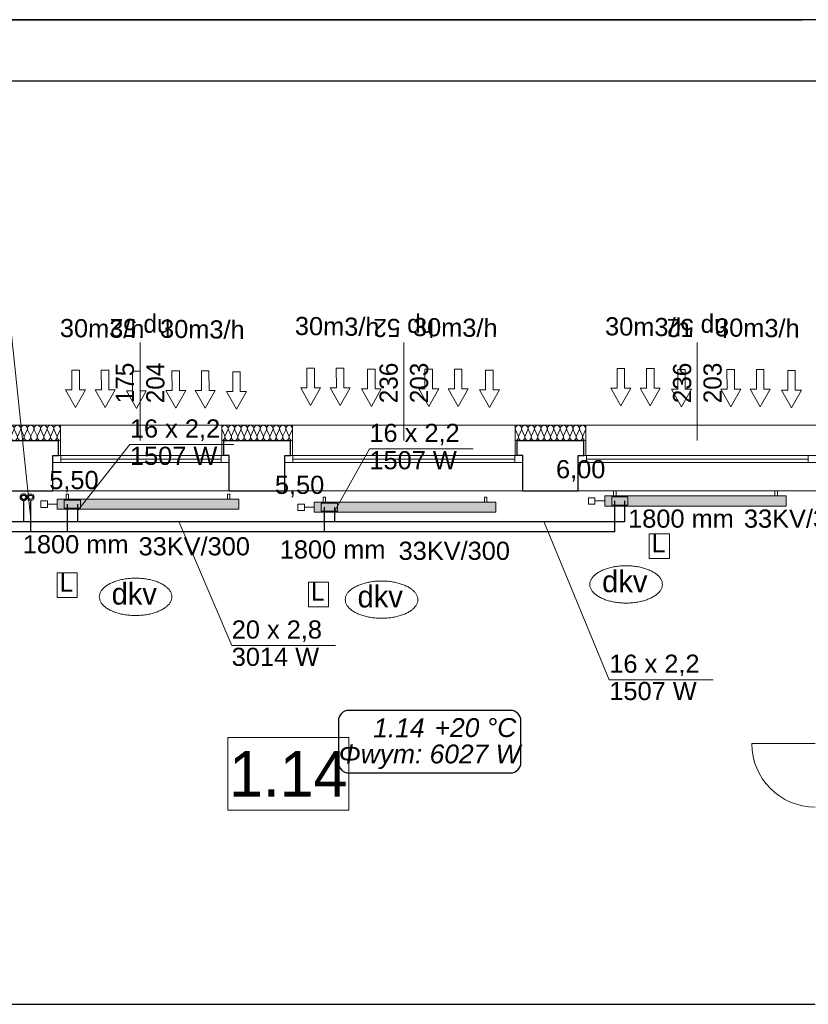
# Model space of a CAD drawing. Header units: millimetres. Extents: x -17429 to 155243, y -2908 to 188569.
# Tile 76 of 113: x 18435 to 26255, y 97506 to 107267. Entities that reach past the tile are written whole.
import ezdxf
from ezdxf.lldxf.tags import DXFTag

# ---------------------------------------------------------------- set-up
doc = ezdxf.new("R2010")
doc.units = ezdxf.units.MM
doc.header["$MEASUREMENT"] = 0
doc.linetypes.add('PHANTOM', pattern=[2.5, 1.25, -0.25, 0.25, -0.25, 0.25, -0.25])
doc.layers.get('0').update_dxf_attribs({"lineweight": 5})
for name, color, linetype in [('#opisy', 7, 'Continuous'), ('#podkład', 252, 'Continuous'), ('_TABELA', 7, 'Continuous'), ('Arch ocieplenie', 252, 'Continuous'), ('IS_Armatura_podłączeniowa_grz._dolnozas.', 255, 'SOLID'), ('IS_Armatura_Therm', 7, 'SOLID'), ('IS_Grafika', 7, 'SOLID'), ('IS_Grzejniki_Plan_rzut', 7, 'SOLID'), ('IS_Opisy_działek_Therm', 7, 'SOLID'), ('IS_Powrót', 5, 'DASH'), ('IS_Text_Armatury_Therm', 7, 'Continuous'), ('IS_Text_Konstrukcji', 7, 'Continuous'), ('IS_Text_Odbiornikow_Therm', 7, 'Continuous'), ('IS_Zasilanie', 1, 'SOLID')]:
    doc.layers.add(name, color=color, linetype=linetype)
doc.layers.add('arch izolacje_Nr_Pióra__3', color=7, linetype='Continuous', lineweight=13, true_color=0xff6600)
doc.layers.add('Arch ocieplenie_Nr_Pióra__22', color=7, linetype='Continuous', lineweight=9, true_color=0x7f7f7f)
for name, color, linetype, lineweight in [('Arch opisy_Nr_Pióra__1', 252, 'Continuous', 25), ('Arch opisy_Nr_Pióra__21', 252, 'Continuous', 13), ('INWENT OPISY_Nr_Pióra__21', 252, 'Continuous', 13), ('INWENT. DRZWI_Nr_Pióra__21', 7, 'Continuous', 13), ('INWENT. OKNA_Nr_Pióra__5', 7, 'Continuous', 13), ('INWENT.ŚCIANY_Nr_Pióra__1', 252, 'Continuous', 25), ('INWENT.ŚCIANY_Nr_Pióra__21', 7, 'Continuous', 13)]:
    doc.layers.add(name, color=color, linetype=linetype, lineweight=lineweight)
doc.styles.add('ARIAL', font='arial.ttf', dxfattribs={"width": 0.75})
doc.styles.add('GENERATED_STYLE_2', font='txt')
doc.styles.add('GENERATED_STYLE_3', font='txt')
doc.styles.add('MtXpl_Arial', font='txt', dxfattribs={"height": 0.2})
doc.styles.get("Standard").update_dxf_attribs({"font": 'arial.ttf', "bigfont": 'BIGFONT.SHX'})
tags = doc.linetypes.add('DASH', pattern=[15, 10, -5]).pattern_tags.tags
tags[6:7] = [DXFTag(74, 4), DXFTag(75, 0), DXFTag(340, '0'), DXFTag(46, 0.0), DXFTag(50, 0.0), DXFTag(44, 0.0), DXFTag(45, 0.0)]
tags[4:5] = [DXFTag(74, 4), DXFTag(75, 0), DXFTag(340, '0'), DXFTag(46, 0.0), DXFTag(50, 0.0), DXFTag(44, 0.0), DXFTag(45, 0.0)]
tags = doc.linetypes.add('SOLID', pattern=[10, 10, 0]).pattern_tags.tags
tags[6:7] = [DXFTag(74, 4), DXFTag(75, 0), DXFTag(340, '0'), DXFTag(46, 0.0), DXFTag(50, 0.0), DXFTag(44, 0.0), DXFTag(45, 0.0)]
tags[4:5] = [DXFTag(74, 4), DXFTag(75, 0), DXFTag(340, '0'), DXFTag(46, 0.0), DXFTag(50, 0.0), DXFTag(44, 0.0), DXFTag(45, 0.0)]

# ---------------------------------------------------------------- blocks, each defined once
blk = doc.blocks.new('Izolacja cieplna 14_91', base_point=(18839.1, 103095.9))
at = {"layer": 'Arch ocieplenie_Nr_Pióra__22', "linetype": 'Continuous'}
for p, q in [((18149, 103140.6), (18121.8, 103201.2)), ((18181.8, 103201.2), (18154.5, 103140.6)), ((18214.5, 103140.6), (18187.3, 103201.2)), ((18247.2, 103201.2), (18220, 103140.6)), ((18280, 103140.6), (18252.7, 103201.2)), ((18312.7, 103201.2), (18285.5, 103140.6)), ((18345.4, 103140.6), (18318.2, 103201.2)), ((18378.1, 103201.2), (18350.9, 103140.6)), ((18410.9, 103140.6), (18383.6, 103201.2)), ((18443.6, 103201.2), (18416.4, 103140.6)), ((18476.3, 103140.6), (18449.1, 103201.2)), ((18509, 103201.2), (18481.8, 103140.6)), ((18541.8, 103140.6), (18514.5, 103201.2)), ((18574.5, 103201.2), (18547.3, 103140.6)), ((18607.2, 103140.6), (18580, 103201.2)), ((18640, 103201.2), (18612.7, 103140.6)), ((18672.7, 103140.6), (18645.5, 103201.2)), ((18705.4, 103201.2), (18678.2, 103140.6)), ((18738.1, 103140.6), (18710.9, 103201.2)), ((18770.9, 103201.2), (18743.6, 103140.6)), ((18803.6, 103140.6), (18776.4, 103201.2)), ((18836.3, 103201.2), (18809.1, 103140.6))]:
    blk.add_line(p, q, dxfattribs=at)
for centre, start_param, end_param in [((18151.8, 103214), 2.728799, 6.695979), ((18217.3, 103214), 2.728799, 6.695979), ((18282.7, 103214), 2.728799, 6.695979), ((18348.2, 103214), 2.728799, 6.695979), ((18413.6, 103214), 2.728799, 6.695979), ((18479.1, 103214), 2.728799, 6.695979), ((18544.5, 103214), 2.728799, 6.695979), ((18610, 103214), 2.728799, 6.695979), ((18675.4, 103214), 2.728799, 6.695979), ((18740.9, 103214), 2.728799, 6.695979), ((18806.3, 103214), 2.728799, 6.695979), ((18119.1, 103127.8), 1.570796, 3.554385), ((18184.5, 103127.8), 5.870392, 9.837571), ((18250, 103127.8), 5.870392, 9.837571), ((18315.4, 103127.8), 5.870392, 9.837571), ((18380.9, 103127.8), 5.870392, 9.837571), ((18446.3, 103127.8), 5.870392, 9.837571), ((18511.8, 103127.8), 5.870392, 9.837571), ((18577.3, 103127.8), 5.870392, 9.837571), ((18642.7, 103127.8), 5.870392, 9.837571), ((18708.2, 103127.8), 5.870392, 9.837571), ((18773.6, 103127.8), 5.870392, 9.837571), ((18839.1, 103127.8), 5.870392, 7.853982)]:
    blk.add_ellipse(centre, major_axis=(-32.7, 0), ratio=0.974775, start_param=start_param, end_param=end_param, dxfattribs=at)
blk = doc.blocks.new('Izolacja cieplna 14_93', base_point=(24049.1, 103095.9))
at = {"layer": 'Arch ocieplenie_Nr_Pióra__22', "linetype": 'Continuous'}
for p, q in [((23378.2, 103140.6), (23351.7, 103201.2)), ((23410, 103201.2), (23383.6, 103140.6)), ((23441.9, 103140.6), (23415.4, 103201.2)), ((23473.7, 103201.2), (23447.2, 103140.6)), ((23505.5, 103140.6), (23479, 103201.2)), ((23537.3, 103201.2), (23510.8, 103140.6)), ((23569.1, 103140.6), (23542.7, 103201.2)), ((23600.9, 103201.2), (23574.5, 103140.6)), ((23632.8, 103140.6), (23606.3, 103201.2)), ((23664.6, 103201.2), (23638.1, 103140.6)), ((23696.4, 103140.6), (23669.9, 103201.2)), ((23728.2, 103201.2), (23701.7, 103140.6)), ((23760, 103140.6), (23733.6, 103201.2)), ((23791.9, 103201.2), (23765.4, 103140.6)), ((23823.7, 103140.6), (23797.2, 103201.2)), ((23855.5, 103201.2), (23829, 103140.6)), ((23887.3, 103140.6), (23860.8, 103201.2)), ((23919.1, 103201.2), (23892.7, 103140.6)), ((23950.9, 103140.6), (23924.5, 103201.2)), ((23982.8, 103201.2), (23956.3, 103140.6)), ((24014.6, 103140.6), (23988.1, 103201.2)), ((24046.4, 103201.2), (24019.9, 103140.6))]:
    blk.add_line(p, q, dxfattribs=at)
for centre, start_param, end_param in [((23380.9, 103214), 1.158003, 5.125183), ((23444.5, 103214), 1.158003, 5.125183), ((23508.2, 103214), 1.158003, 5.125183), ((23571.8, 103214), 1.158003, 5.125183), ((23635.4, 103214), 1.158003, 5.125183), ((23699.1, 103214), 1.158003, 5.125183), ((23762.7, 103214), 1.158003, 5.125183), ((23826.3, 103214), 1.158003, 5.125183), ((23890, 103214), 1.158003, 5.125183), ((23953.6, 103214), 1.158003, 5.125183), ((24017.3, 103214), 1.158003, 5.125183), ((23349.1, 103127.8), 6.283185, 8.266774), ((23412.7, 103127.8), 4.299595, 8.266774), ((23476.3, 103127.8), 4.299595, 8.266774), ((23540, 103127.8), 4.299595, 8.266774), ((23603.6, 103127.8), 4.299595, 8.266774), ((23667.3, 103127.8), 4.299595, 8.266774), ((23730.9, 103127.8), 4.299595, 8.266774), ((23794.5, 103127.8), 4.299595, 8.266774), ((23858.2, 103127.8), 4.299595, 8.266774), ((23921.8, 103127.8), 4.299595, 8.266774), ((23985.4, 103127.8), 4.299595, 8.266774), ((24049.1, 103127.8), 4.299596, 6.283185)]:
    blk.add_ellipse(centre, major_axis=(0, -31.9), ratio=0.997382, start_param=start_param, end_param=end_param, dxfattribs=at)
blk = doc.blocks.new('Izolacja cieplna 14_117', base_point=(21139.1, 103095.9))
at = {"layer": 'Arch ocieplenie_Nr_Pióra__22', "linetype": 'Continuous'}
for p, q in [((20468.2, 103140.6), (20441.7, 103201.2)), ((20500, 103201.2), (20473.6, 103140.6)), ((20531.9, 103140.6), (20505.4, 103201.2)), ((20563.7, 103201.2), (20537.2, 103140.6)), ((20595.5, 103140.6), (20569, 103201.2)), ((20627.3, 103201.2), (20600.8, 103140.6)), ((20659.1, 103140.6), (20632.7, 103201.2)), ((20690.9, 103201.2), (20664.5, 103140.6)), ((20722.8, 103140.6), (20696.3, 103201.2)), ((20754.6, 103201.2), (20728.1, 103140.6)), ((20786.4, 103140.6), (20759.9, 103201.2)), ((20818.2, 103201.2), (20791.7, 103140.6)), ((20850, 103140.6), (20823.6, 103201.2)), ((20881.9, 103201.2), (20855.4, 103140.6)), ((20913.7, 103140.6), (20887.2, 103201.2)), ((20945.5, 103201.2), (20919, 103140.6)), ((20977.3, 103140.6), (20950.8, 103201.2)), ((21009.1, 103201.2), (20982.7, 103140.6)), ((21040.9, 103140.6), (21014.5, 103201.2)), ((21072.8, 103201.2), (21046.3, 103140.6)), ((21104.6, 103140.6), (21078.1, 103201.2)), ((21136.4, 103201.2), (21109.9, 103140.6))]:
    blk.add_line(p, q, dxfattribs=at)
for centre, start_param, end_param in [((20470.9, 103214), 1.158003, 5.125183), ((20534.5, 103214), 1.158003, 5.125183), ((20598.2, 103214), 1.158003, 5.125183), ((20661.8, 103214), 1.158003, 5.125183), ((20725.4, 103214), 1.158003, 5.125183), ((20789.1, 103214), 1.158003, 5.125183), ((20852.7, 103214), 1.158003, 5.125183), ((20916.3, 103214), 1.158003, 5.125183), ((20980, 103214), 1.158003, 5.125183), ((21043.6, 103214), 1.158003, 5.125183), ((21107.3, 103214), 1.158003, 5.125183), ((20439.1, 103127.8), 6.283185, 8.266774), ((20502.7, 103127.8), 4.299595, 8.266774), ((20566.3, 103127.8), 4.299595, 8.266774), ((20630, 103127.8), 4.299595, 8.266774), ((20693.6, 103127.8), 4.299595, 8.266774), ((20757.3, 103127.8), 4.299595, 8.266774), ((20820.9, 103127.8), 4.299595, 8.266774), ((20884.5, 103127.8), 4.299595, 8.266774), ((20948.2, 103127.8), 4.299595, 8.266774), ((21011.8, 103127.8), 4.299595, 8.266774), ((21075.4, 103127.8), 4.299595, 8.266774), ((21139.1, 103127.8), 4.299596, 6.283185)]:
    blk.add_ellipse(centre, major_axis=(0, -31.9), ratio=0.997382, start_param=start_param, end_param=end_param, dxfattribs=at)
blk = doc.blocks.new('parter')
at = {"layer": 'arch izolacje_Nr_Pióra__3', "color": 252, "linetype": 'Continuous'}
for p, q in [((-11060.9, 103245.9), (32134.1, 103245.9)), ((18839.1, 103245.9), (18119.1, 103245.9)), ((18839.1, 102945.9), (18839.1, 103245.9)), ((20439.1, 103245.9), (20439.1, 102945.9)), ((21139.1, 103245.9), (20439.1, 103245.9)), ((21139.1, 102945.9), (21139.1, 103245.9)), ((23349.1, 103245.9), (23349.1, 102945.9)), ((24049.1, 103245.9), (23349.1, 103245.9)), ((24049.1, 102945.9), (24049.1, 103245.9))]:
    blk.add_line(p, q, dxfattribs=at)
at = {"layer": 'Arch opisy_Nr_Pióra__21', "color": 252, "linetype": 'Continuous'}
for p, q in [((21698.4, 100150.8), (20498.4, 100150.8)), ((20498.4, 100150.8), (20498.4, 99430.8)), ((21698.4, 99430.8), (21698.4, 100150.8)), ((20498.4, 99430.8), (21698.4, 99430.8))]:
    blk.add_line(p, q, dxfattribs=at)
at = {"layer": 'INWENT OPISY_Nr_Pióra__21', "color": 252, "linetype": 'Continuous'}
for p, q in [((19629.1, 103095.9), (19629.1, 104065.9)), ((22244.1, 103095.9), (22244.1, 104065.9)), ((25154.1, 103095.9), (25154.1, 104065.9))]:
    blk.add_line(p, q, dxfattribs=at)
at = {"layer": 'INWENT. DRZWI_Nr_Pióra__21', "color": 252, "linetype": 'Continuous'}
blk.add_line((26324.1, 100090.9), (25694.1, 100090.9), dxfattribs=at)
blk.add_arc((26324.1, 100090.9), 630, 180, 270, dxfattribs=at)
at = {"layer": 'INWENT. OKNA_Nr_Pióra__5', "color": 252, "linetype": 'Continuous'}
for p, q in [((18764.1, 102945.9), (20514.1, 102945.9)), ((18764.1, 102945.9), (18764.1, 102875.9)), ((18844.1, 102945.9), (18844.1, 102875.9)), ((18844.1, 102910.9), (20434.1, 102910.9)), ((20434.1, 102945.9), (20434.1, 102875.9)), ((20514.1, 102945.9), (20514.1, 102875.9)), ((21064.1, 102945.9), (23424.1, 102945.9)), ((21064.1, 102945.9), (21064.1, 102875.9)), ((21144.1, 102945.9), (21144.1, 102875.9)), ((21144.1, 102910.9), (23344.1, 102910.9)), ((23344.1, 102945.9), (23344.1, 102875.9)), ((23424.1, 102945.9), (23424.1, 102875.9)), ((23974.1, 102945.9), (26334.1, 102945.9)), ((23974.1, 102945.9), (23974.1, 102875.9)), ((24054.1, 102945.9), (24054.1, 102875.9)), ((24054.1, 102910.9), (26254.1, 102910.9)), ((26254.1, 102945.9), (26254.1, 102875.9)), ((20514.1, 102875.9), (18764.1, 102875.9)), ((23424.1, 102875.9), (21064.1, 102875.9)), ((26334.1, 102875.9), (23974.1, 102875.9))]:
    blk.add_line(p, q, dxfattribs=at)
at = {"layer": 'INWENT.ŚCIANY_Nr_Pióra__1', "color": 252, "linetype": 'Continuous'}
for p, q in [((18139.1, 103095.9), (18819.1, 103095.9)), ((18819.1, 102945.9), (18819.1, 103095.9)), ((20459.1, 102945.9), (20459.1, 103095.9)), ((20459.1, 103095.9), (21119.1, 103095.9)), ((21119.1, 102945.9), (21119.1, 103095.9)), ((23369.1, 102945.9), (23369.1, 103095.9)), ((23369.1, 103095.9), (24029.1, 103095.9)), ((24029.1, 102945.9), (24029.1, 103095.9)), ((18764.1, 102595.9), (18764.1, 102945.9)), ((18764.1, 102945.9), (18819.1, 102945.9)), ((20514.1, 102945.9), (20459.1, 102945.9)), ((20514.1, 102595.9), (20514.1, 102945.9)), ((21064.1, 102595.9), (21064.1, 102945.9)), ((21064.1, 102945.9), (21119.1, 102945.9)), ((23424.1, 102945.9), (23369.1, 102945.9)), ((23424.1, 102595.9), (23424.1, 102945.9)), ((23974.1, 102595.9), (23974.1, 102945.9)), ((23974.1, 102945.9), (24029.1, 102945.9)), ((18204.1, 102595.9), (18764.1, 102595.9)), ((20514.1, 102595.9), (21064.1, 102595.9)), ((23424.1, 102595.9), (23974.1, 102595.9)), ((15964.1, 97505.9), (26324.1, 97505.9))]:
    blk.add_line(p, q, dxfattribs=at)
at = {"layer": 'INWENT.ŚCIANY_Nr_Pióra__21', "color": 252, "linetype": 'Continuous'}
for p, q in [((18764.1, 102595.9), (20514.1, 102595.9)), ((21064.1, 102595.9), (23424.1, 102595.9)), ((23974.1, 102595.9), (26334.1, 102595.9))]:
    blk.add_line(p, q, dxfattribs=at)
at = {"layer": 'Arch ocieplenie', "color": 252, "linetype": 'Continuous', "lineweight": 9}
for name, p in [('Izolacja cieplna 14_91', (18839.1, 103095.9)), ('Izolacja cieplna 14_117', (21139.1, 103095.9)), ('Izolacja cieplna 14_93', (24049.1, 103095.9))]:
    blk.add_blockref(name, p, dxfattribs=at)
at = {"layer": 'Arch opisy_Nr_Pióra__1', "color": 252, "linetype": 'Continuous', "insert": (21098.4, 99565.8), "char_height": 450, "attachment_point": 8, "style": 'GENERATED_STYLE_3'}
blk.add_mtext('{1.14}', dxfattribs=at)
at = {"layer": 'INWENT OPISY_Nr_Pióra__21', "color": 252, "linetype": 'Continuous', "char_height": 180, "attachment_point": 2, "rotation": 180, "style": 'GENERATED_STYLE_2'}
for insert in [(19629.1, 104121.5), (22244.1, 104121.5), (25154.1, 104121.5)]:
    blk.add_mtext('{hp 52}', dxfattribs=dict(at, insert=insert))
at = {"layer": 'INWENT OPISY_Nr_Pióra__21', "color": 252, "linetype": 'Continuous', "char_height": 180, "width": 1346.334, "attachment_point": 2, "rotation": 90, "style": 'GENERATED_STYLE_2'}
for s, insert, line_spacing_factor in [('{175\\P204}', (19387.9, 103665.9), 1.008452), ('{236\\P203}', (22003.3, 103665.9), 1.007146), ('{236\\P203}', (24913.3, 103665.9), 1.007146)]:
    blk.add_mtext(s, dxfattribs=dict(at, insert=insert, line_spacing_factor=line_spacing_factor))
blk = doc.blocks.new('gfgf')
at = {"layer": '_TABELA', "color": 7}
for p, q in [((41197.7, 148063.5), (-15802.3, 148063.5)), ((40597.7, 147453.5), (-13302.3, 147453.5))]:
    blk.add_line(p, q, dxfattribs=at)
blk = doc.blocks.new('E210168')
at = {"color": 7, "lineweight": 13}
for p, q in [((19.41, 19.75), (19.41, 13.6)), ((19.41, 19.75), (36.98, 9.88)), ((19.41, 0), (36.98, 9.88)), ((19.41, 6.15), (19.41, 0))]:
    blk.add_line(p, q, dxfattribs=at)
blk.add_lwpolyline([(19.41, 13.6), (0, 13.6), (0, 6.15), (19.41, 6.15)], dxfattribs=at)

msp = doc.modelspace()

# ---------------------------------------------------------------- linework, layer by layer
at = {"layer": '_TABELA', "color": 7}
msp.add_line((-15802.3, 107267.3), (26197.7, 107267.3), dxfattribs=at)
at = {"layer": 'IS_Armatura_podłączeniowa_grz._dolnozas.', "color": 7, "lineweight": 0, "ltscale": 10}
for p, q in [((19037.7, 102504.5), (18877.7, 102504.5)), ((18877.7, 102504.5), (18877.7, 102424.5)), ((19037.7, 102424.5), (19037.7, 102504.5)), ((24466.7, 102535.9), (24306.7, 102535.9)), ((24306.7, 102535.9), (24306.7, 102455.9)), ((24466.7, 102455.9), (24466.7, 102535.9)), ((18877.7, 102424.5), (19037.7, 102424.5)), ((21585.9, 102473.4), (21425.9, 102473.4)), ((21425.9, 102473.4), (21425.9, 102393.4)), ((21585.9, 102393.4), (21585.9, 102473.4)), ((24306.7, 102455.9), (24466.7, 102455.9)), ((21425.9, 102393.4), (21585.9, 102393.4))]:
    msp.add_line(p, q, dxfattribs=at)
at = {"layer": 'IS_Armatura_Therm', "color": 7, "lineweight": 0, "ltscale": 10}
for p, q in [((18710.2, 102497), (18645.2, 102497)), ((18645.2, 102497), (18645.2, 102432)), ((18710.2, 102432), (18710.2, 102497)), ((24139.2, 102528.4), (24074.2, 102528.4)), ((24074.2, 102528.4), (24074.2, 102463.4)), ((24139.2, 102463.4), (24139.2, 102528.4)), ((24236.7, 102495.9), (24139.2, 102495.9)), ((18645.2, 102432), (18710.2, 102432)), ((18807.7, 102464.5), (18710.2, 102464.5)), ((21258.4, 102465.9), (21193.4, 102465.9)), ((21193.4, 102465.9), (21193.4, 102400.9)), ((21193.4, 102400.9), (21258.4, 102400.9)), ((21258.4, 102400.9), (21258.4, 102465.9)), ((21355.9, 102433.4), (21258.4, 102433.4)), ((24074.2, 102463.4), (24139.2, 102463.4))]:
    msp.add_line(p, q, dxfattribs=at)
at = {"layer": 'IS_Grafika', "color": 7, "lineweight": 5, "ltscale": 10}
for p, q in [((24877.8, 102171.2), (24677.6, 102171.2)), ((24677.6, 102171.2), (24677.6, 101927)), ((24877.8, 101927), (24877.8, 102171.2)), ((24677.6, 101927), (24877.8, 101927)), ((19006.7, 101781.9), (18806.5, 101781.9)), ((18806.5, 101781.9), (18806.5, 101537.6)), ((19006.7, 101537.6), (19006.7, 101781.9)), ((21498.2, 101690.9), (21298, 101690.9)), ((21298, 101690.9), (21298, 101446.6)), ((21498.2, 101446.6), (21498.2, 101690.9)), ((18806.5, 101537.6), (19006.7, 101537.6)), ((21298, 101446.6), (21498.2, 101446.6))]:
    msp.add_line(p, q, dxfattribs=at)
for points, knots in [([(24448.4, 101853.6), (24430.7, 101853.6), (24395.9, 101852.3), (24345.2, 101846.5), (24297.4, 101837.2), (24253.2, 101824.7), (24213, 101809.3), (24177.4, 101791.2), (24146.9, 101770.7), (24122, 101748), (24103.2, 101723.3), (24091.3, 101696.7), (24088.6, 101677.9), (24088.6, 101668.8)], [0, 0, 0, 0, 53.206774, 104.286131, 152.960622, 198.951577, 242.000697, 281.900205, 318.538128, 351.968842, 382.520946, 410.942343, 438.528187, 438.528187, 438.528187, 438.528187]), ([(24808.2, 101668.8), (24808.2, 101677.9), (24805.4, 101696.7), (24793.6, 101723.3), (24774.8, 101748), (24749.9, 101770.7), (24719.4, 101791.2), (24683.8, 101809.3), (24643.6, 101824.7), (24599.4, 101837.2), (24551.6, 101846.5), (24500.9, 101852.3), (24466.1, 101853.6), (24448.4, 101853.6)], [0, 0, 0, 0, 27.585844, 56.00724, 86.559344, 119.990058, 156.627982, 196.52749, 239.576609, 285.567565, 334.242055, 385.321413, 438.528187, 438.528187, 438.528187, 438.528187]), ([(19584.8, 101730.4), (19567.1, 101730.4), (19532.3, 101729.1), (19481.6, 101723.3), (19433.8, 101714), (19389.6, 101701.5), (19349.4, 101686.1), (19313.8, 101668), (19283.3, 101647.5), (19258.4, 101624.8), (19239.6, 101600.1), (19227.7, 101573.5), (19225, 101554.7), (19225, 101545.6)], [0, 0, 0, 0, 53.206774, 104.286131, 152.960622, 198.951577, 242.000697, 281.900205, 318.538128, 351.968842, 382.520946, 410.942343, 438.528187, 438.528187, 438.528187, 438.528187]), ([(19944.6, 101545.6), (19944.6, 101554.7), (19941.8, 101573.5), (19930, 101600.1), (19911.2, 101624.8), (19886.3, 101647.5), (19855.8, 101668), (19820.2, 101686.1), (19780, 101701.5), (19735.8, 101714), (19688, 101723.3), (19637.3, 101729.1), (19602.5, 101730.4), (19584.8, 101730.4)], [0, 0, 0, 0, 27.585844, 56.00724, 86.559344, 119.990058, 156.627982, 196.52749, 239.576609, 285.567565, 334.242055, 385.321413, 438.528187, 438.528187, 438.528187, 438.528187]), ([(22023.6, 101702.4), (22005.9, 101702.4), (21971.1, 101701.1), (21920.4, 101695.3), (21872.6, 101686), (21828.4, 101673.5), (21788.2, 101658.1), (21752.6, 101640), (21722.1, 101619.5), (21697.2, 101596.8), (21678.4, 101572.1), (21666.5, 101545.5), (21663.8, 101526.7), (21663.8, 101517.6)], [0, 0, 0, 0, 53.206774, 104.286131, 152.960622, 198.951577, 242.000697, 281.900205, 318.538128, 351.968842, 382.520946, 410.942343, 438.528187, 438.528187, 438.528187, 438.528187]), ([(22383.4, 101517.6), (22383.4, 101526.7), (22380.6, 101545.5), (22368.8, 101572.1), (22350, 101596.8), (22325.1, 101619.5), (22294.6, 101640), (22259, 101658.1), (22218.8, 101673.5), (22174.6, 101686), (22126.8, 101695.3), (22076.1, 101701.1), (22041.3, 101702.4), (22023.6, 101702.4)], [0, 0, 0, 0, 27.585844, 56.00724, 86.559344, 119.990058, 156.627982, 196.52749, 239.576609, 285.567565, 334.242055, 385.321413, 438.528187, 438.528187, 438.528187, 438.528187]), ([(24088.6, 101668.8), (24088.6, 101659.6), (24091.3, 101640.8), (24103.2, 101614.2), (24122, 101589.5), (24146.9, 101566.8), (24177.4, 101546.3), (24213, 101528.2), (24253.2, 101512.8), (24297.4, 101500.3), (24345.2, 101491), (24395.9, 101485.2), (24430.7, 101483.9), (24448.4, 101483.9)], [0, 0, 0, 0, 27.585844, 56.00724, 86.559344, 119.990058, 156.627982, 196.52749, 239.576609, 285.567565, 334.242055, 385.321413, 438.528187, 438.528187, 438.528187, 438.528187]), ([(24448.4, 101483.9), (24466.1, 101483.9), (24500.9, 101485.2), (24551.6, 101491), (24599.4, 101500.3), (24643.6, 101512.8), (24683.8, 101528.2), (24719.4, 101546.3), (24749.9, 101566.8), (24774.8, 101589.5), (24793.6, 101614.2), (24805.4, 101640.8), (24808.2, 101659.6), (24808.2, 101668.8)], [0, 0, 0, 0, 53.206774, 104.286131, 152.960622, 198.951577, 242.000697, 281.900205, 318.538128, 351.968842, 382.520946, 410.942343, 438.528187, 438.528187, 438.528187, 438.528187]), ([(19225, 101545.6), (19225, 101536.4), (19227.7, 101517.6), (19239.6, 101491), (19258.4, 101466.3), (19283.3, 101443.6), (19313.8, 101423.1), (19349.4, 101405), (19389.6, 101389.6), (19433.8, 101377.1), (19481.6, 101367.8), (19532.3, 101362), (19567.1, 101360.8), (19584.8, 101360.8)], [0, 0, 0, 0, 27.585844, 56.00724, 86.559344, 119.990058, 156.627982, 196.52749, 239.576609, 285.567565, 334.242055, 385.321413, 438.528187, 438.528187, 438.528187, 438.528187]), ([(19584.8, 101360.8), (19602.5, 101360.8), (19637.3, 101362), (19688, 101367.8), (19735.8, 101377.1), (19780, 101389.6), (19820.2, 101405), (19855.8, 101423.1), (19886.3, 101443.6), (19911.2, 101466.3), (19930, 101491), (19941.8, 101517.6), (19944.6, 101536.4), (19944.6, 101545.6)], [0, 0, 0, 0, 53.206774, 104.286131, 152.960622, 198.951577, 242.000697, 281.900205, 318.538128, 351.968842, 382.520946, 410.942343, 438.528187, 438.528187, 438.528187, 438.528187]), ([(21663.8, 101517.6), (21663.8, 101508.4), (21666.5, 101489.6), (21678.4, 101463), (21697.2, 101438.3), (21722.1, 101415.6), (21752.6, 101395.1), (21788.2, 101377), (21828.4, 101361.6), (21872.6, 101349.1), (21920.4, 101339.8), (21971.1, 101334), (22005.9, 101332.8), (22023.6, 101332.8)], [0, 0, 0, 0, 27.585844, 56.00724, 86.559344, 119.990058, 156.627982, 196.52749, 239.576609, 285.567565, 334.242055, 385.321413, 438.528187, 438.528187, 438.528187, 438.528187]), ([(22023.6, 101332.8), (22041.3, 101332.8), (22076.1, 101334), (22126.8, 101339.8), (22174.6, 101349.1), (22218.8, 101361.6), (22259, 101377), (22294.6, 101395.1), (22325.1, 101415.6), (22350, 101438.3), (22368.8, 101463), (22380.6, 101489.6), (22383.4, 101508.4), (22383.4, 101517.6)], [0, 0, 0, 0, 53.206774, 104.286131, 152.960622, 198.951577, 242.000697, 281.900205, 318.538128, 351.968842, 382.520946, 410.942343, 438.528187, 438.528187, 438.528187, 438.528187])]:
    msp.add_open_spline(points, degree=3, knots=knots, dxfattribs=at)
at = {"layer": 'IS_Grzejniki_Plan_rzut', "color": 252, "lineweight": 0, "ltscale": 10}
for p, q in [((24324.2, 102545.9), (24324.2, 102595.9)), ((24324.2, 102595.9), (24349.2, 102595.9)), ((24349.2, 102595.9), (24349.2, 102545.9)), ((25949.2, 102595.9), (25924.2, 102595.9)), ((25924.2, 102595.9), (25924.2, 102545.9)), ((25949.2, 102545.9), (25949.2, 102595.9)), ((20607.7, 102514.5), (18807.7, 102514.5)), ((18807.7, 102514.5), (18807.7, 102414.5)), ((18895.2, 102514.5), (18895.2, 102564.5)), ((18895.2, 102564.5), (18920.2, 102564.5)), ((18920.2, 102564.5), (18920.2, 102514.5)), ((20520.2, 102564.5), (20495.2, 102564.5)), ((20495.2, 102564.5), (20495.2, 102514.5)), ((20520.2, 102514.5), (20520.2, 102564.5)), ((20607.7, 102414.5), (20607.7, 102514.5)), ((21443.4, 102483.4), (21443.4, 102533.4)), ((21443.4, 102533.4), (21468.4, 102533.4)), ((21468.4, 102533.4), (21468.4, 102483.4)), ((23068.4, 102533.4), (23043.4, 102533.4)), ((23043.4, 102533.4), (23043.4, 102483.4)), ((23068.4, 102483.4), (23068.4, 102533.4)), ((26036.7, 102545.9), (24236.7, 102545.9)), ((24236.7, 102545.9), (24236.7, 102445.9)), ((26036.7, 102445.9), (26036.7, 102545.9)), ((18807.7, 102414.5), (20607.7, 102414.5)), ((23155.9, 102483.4), (21355.9, 102483.4)), ((21355.9, 102483.4), (21355.9, 102383.4)), ((23155.9, 102383.4), (23155.9, 102483.4)), ((24236.7, 102445.9), (26036.7, 102445.9)), ((21355.9, 102383.4), (23155.9, 102383.4))]:
    msp.add_line(p, q, dxfattribs=at)
at = {"layer": 'IS_Grzejniki_Plan_rzut', "color": 252, "linetype": 'Continuous', "lineweight": 0, "ltscale": 10, "extrusion": (0, 0, -1)}
for points in [[(-20607.7, 102414.5), (-18807.7, 102514.5), (-18807.7, 102414.5)], [(-18807.7, 102514.5), (-20607.7, 102414.5), (-20607.7, 102514.5)], [(-26036.7, 102445.9), (-24236.7, 102545.9), (-24236.7, 102445.9)], [(-24236.7, 102545.9), (-26036.7, 102445.9), (-26036.7, 102545.9)], [(-23155.9, 102383.4), (-21355.9, 102483.4), (-21355.9, 102383.4)], [(-21355.9, 102483.4), (-23155.9, 102383.4), (-23155.9, 102483.4)]]:
    msp.add_solid(points, dxfattribs=at)
at = {"layer": 'IS_Opisy_działek_Therm', "color": 7, "lineweight": 5, "ltscale": 10}
for p, q in [((18544.1, 102344.1), (18285.2, 104806)), ((19007.7, 102399), (19528.5, 103055.4)), ((19528.5, 103055.4), (20558.5, 103055.4)), ((21555.9, 102393), (21903.2, 103011.8)), ((21903.2, 103011.8), (22933.2, 103011.8)), ((20013, 102292.4), (20538, 101062.4)), ((23634, 102292.4), (24282, 100723.4)), ((20538, 101062.4), (21568, 101062.4)), ((24282, 100723.4), (25312, 100723.4))]:
    msp.add_line(p, q, dxfattribs=at)
at = {"layer": 'IS_Powrót', "color": 5, "lineweight": 30, "ltscale": 20}
for p, q in [((18544.1, 102495.9), (18544.1, 102192.4)), ((24336.7, 102192.4), (24336.7, 102495.9)), ((18907.7, 102464.5), (18907.7, 102192.4)), ((21455.9, 102433.4), (21455.9, 102192.4)), ((18092.5, 102192.4), (18907.7, 102192.4)), ((18907.7, 102192.4), (21455.9, 102192.4)), ((21455.9, 102192.4), (24336.7, 102192.4))]:
    msp.add_line(p, q, dxfattribs=at)
at = {"layer": 'IS_Powrót', "color": 5, "lineweight": 0, "ltscale": 20}
msp.add_circle((18543.9, 102532.9), 34.1, dxfattribs=at)
at = {"layer": 'IS_Powrót', "color": 5, "lineweight": 30, "ltscale": 20}
msp.add_circle((18543.9, 102532.9), 22.1, dxfattribs=at)
at = {"layer": 'IS_Text_Konstrukcji', "color": 18, "linetype": 'SOLID', "ltscale": 10, "true_color": 0x000000}
for p, q in [((23301.7, 100420), (21698.3, 100420)), ((21595, 100316.7), (21595, 99903.3)), ((23405, 99903.3), (23405, 100316.7)), ((21698.3, 99800), (23301.7, 99800))]:
    msp.add_line(p, q, dxfattribs=at)
for centre, start, end in [((21698.3, 100316.7), 89.99996, 180.00004), ((23301.7, 100316.7), 359.99996, 90.00004), ((21698.3, 99903.3), 179.99996, 270.00004), ((23301.7, 99903.3), 269.99996, 0.00004)]:
    msp.add_arc(centre, 103.3, start, end, dxfattribs=at)
at = {"layer": 'IS_Zasilanie', "color": 1, "lineweight": 30, "ltscale": 10}
for p, q in [((18474.3, 102498.7), (18474.3, 102292.4)), ((24436.7, 102292.4), (24436.7, 102495.9)), ((19007.7, 102464.5), (19007.7, 102292.4)), ((21555.9, 102433.4), (21555.9, 102292.4)), ((18192.5, 102292.4), (19007.7, 102292.4)), ((19007.7, 102292.4), (21555.9, 102292.4)), ((21555.9, 102292.4), (24436.7, 102292.4))]:
    msp.add_line(p, q, dxfattribs=at)
at = {"layer": 'IS_Zasilanie', "color": 1, "linetype": 'PHANTOM', "lineweight": 0, "ltscale": 250}
msp.add_circle((18474.3, 102532.8), 34.1, dxfattribs=at)
at = {"layer": 'IS_Zasilanie', "color": 1, "linetype": 'PHANTOM', "lineweight": 30, "ltscale": 250}
msp.add_circle((18474.3, 102532.8), 22.1, dxfattribs=at)

# ---------------------------------------------------------------- block references
at = {"layer": '#podkład'}
msp.add_blockref('parter', (0, 0), dxfattribs=at)
msp.add_blockref('gfgf', (0, -40796.1))
at = {"color": 7, "lineweight": 5, "xscale": 10, "yscale": 10, "zscale": 10, "rotation": 270.0966492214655}
for p in [(18891, 103791.4), (19183.4, 103791.9), (19493.1, 103782.1), (19884.1, 103784.4), (20176.5, 103784.9), (20486.2, 103775.1), (21221.2, 103812.2), (21513.5, 103812.7), (21823.2, 103802.9), (22392, 103801.5), (22684.3, 103802), (22994, 103792.2), (24296.6, 103808.6), (24589, 103809.1), (24898.7, 103799.3), (25387, 103797.7), (25679.3, 103798.2), (25989, 103788.4)]:
    msp.add_blockref('E210168', p, dxfattribs=at)

# ---------------------------------------------------------------- texts
at = {"layer": '#opisy', "color": 7, "lineweight": 0, "style": 'ARIAL'}
for p in [(18833.1, 104121.2, 139.7), (19826.2, 104114.2, 139.7), (21163.2, 104142, 139.7), (22334, 104131.3, 139.7), (24238.7, 104138.4, 139.7), (25329.1, 104127.5, 139.7)]:
    msp.add_text('30m3/h', height=180, rotation=359.21724, dxfattribs=at).set_placement(p)
at = {"layer": 'IS_Grafika', "color": 7, "lineweight": 5, "ltscale": 10, "style": 'MtXpl_Arial'}
for s, height, p in [('L', 180, (24703.2, 101987.5)), ('dkv', 216, (24210.5, 101591.8)), ('L', 180, (18832, 101598.2)), ('dkv', 216, (19346.9, 101468.6)), ('L', 180, (21323.5, 101507.1)), ('dkv', 216, (21785.7, 101440.6))]:
    msp.add_text(s, height=height, dxfattribs=at).set_placement(p)
at = {"layer": 'IS_Opisy_działek_Therm', "color": 7, "lineweight": 5, "ltscale": 10, "char_height": 180}
for s, insert, attachment_point in [('\\fArial|b0|i0;16 x 2,2', (19528.5, 103091.4), 7), ('\\fArial|b0|i0;16 x 2,2', (21903.2, 103047.8), 7), ('\\fArial|b0|i0;1507 W', (19528.5, 103033.8), 1), ('\\fArial|b0|i0;1507 W', (21903.2, 102990.2), 1), ('\\fArial|b0|i0;20 x 2,8', (20538, 101098.4), 7), ('\\fArial|b0|i0;3014 W', (20538, 101040.8), 1), ('\\fArial|b0|i0;16 x 2,2', (24282, 100759.4), 7), ('\\fArial|b0|i0;1507 W', (24282, 100701.8), 1)]:
    msp.add_mtext(s, dxfattribs=dict(at, insert=insert, attachment_point=attachment_point))
at = {"layer": 'IS_Text_Armatury_Therm', "color": 7, "linetype": 'SOLID', "ltscale": 10, "char_height": 180, "attachment_point": 7}
for s, insert in [('\\fArial|b0|i0;6,00  ', (23753.4, 102687.5)), ('\\fArial|b0|i0;5,50  ', (18728.5, 102580.2)), ('\\fArial|b0|i0;5,50  ', (20966, 102532.4))]:
    msp.add_mtext(s, dxfattribs=dict(at, insert=insert))
at = {"layer": 'IS_Text_Konstrukcji', "color": 18, "linetype": 'SOLID', "ltscale": 10, "true_color": 0x000000, "char_height": 187.2}
for s, insert, attachment_point in [('\\fArial|b0|i1;+20 °C', (22550, 100153.2), 7), ('\\fArial|b0|i1;1.14', (22450, 100153.2), 9), ('\\fArial|b0|i1;Φwym: 6027 W', (22500, 100081.2), 2)]:
    msp.add_mtext(s, dxfattribs=dict(at, insert=insert, attachment_point=attachment_point))
at = {"layer": 'IS_Text_Odbiornikow_Therm', "color": 7, "linetype": 'SOLID', "ltscale": 10, "char_height": 180}
for s, insert, attachment_point in [('\\fArial|b0|i0;1800 mm', (25516.5, 102411.1), 3), ('\\fArial|b0|i0;33KV/300', (25616.5, 102411.1), 1), ('\\fArial|b0|i0;1800 mm', (19514.6, 102156.8), 3), ('\\fArial|b0|i0;33KV/300', (19614.1, 102136.6), 1), ('\\fArial|b0|i0;1800 mm', (22062.4, 102105.4), 3), ('\\fArial|b0|i0;33KV/300', (22192.2, 102092.1), 1)]:
    msp.add_mtext(s, dxfattribs=dict(at, insert=insert, attachment_point=attachment_point))

doc.saveas('drawing.dxf')
